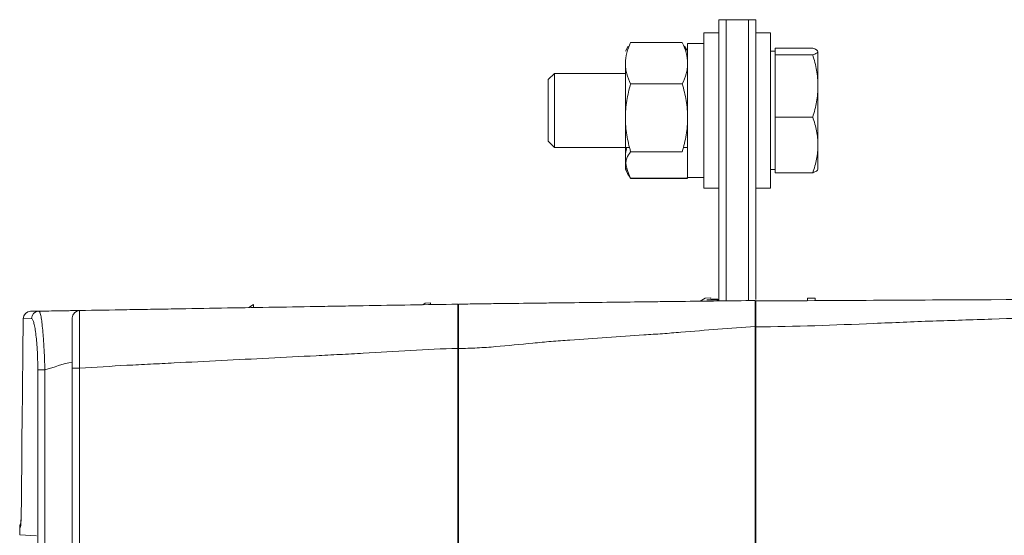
# Model space of a CAD drawing. Header units: inches. Extents: x 2954 to 6480, y 249 to 2776.
# Tile 82 of 105: x 6214 to 6347, y 1526 to 1595. Entities that reach past the tile are written whole.
import ezdxf

# ---------------------------------------------------------------- set-up
doc = ezdxf.new("R2010")
doc.units = ezdxf.units.IN
doc.header["$MEASUREMENT"] = 0
doc.layers.add('PWR_0300HP', color=7, linetype='Continuous')

# ---------------------------------------------------------------- blocks, each defined once
blk = doc.blocks.new('SSW07_FRAME 4_SIDE')
at = {"color": 7, "linetype": 'Continuous', "lineweight": 15}
for p, q in [((-147.4, -22.25), (-147.4, 15.75)), ((-147.4, 15.75), (-146.4, 15.75)), ((-146.4, 15.75), (-143.4, 15.75)), ((-146.4, 15.75), (-146.4, -22.23)), ((-143.4, 15.75), (-142.4, 15.75)), ((-143.4, -22.2), (-143.4, 15.75)), ((-142.4, 15.75), (-142.4, -22.04)), ((-147.4, 13.99), (-149.4, 13.99)), ((-149.4, 13.99), (-149.4, 12.79)), ((-140.4, 13.99), (-142.4, 13.99)), ((-140.4, 13.99), (-140.4, -7.01)), ((-159.6, 12.18), (-160, 11.49)), ((-152.31, 12.65), (-159.29, 12.65)), ((-151.6, 11.49), (-152, 12.18)), ((-151.6, -5.56), (-151.6, 12.52)), ((-151.6, 12.52), (-149.4, 12.52)), ((-149.4, 12.79), (-149.4, -7.01)), ((-139.8, 11.49), (-140.4, 11.49)), ((-139.8, 11.9), (-134.71, 11.9)), ((-139.8, 11.45), (-139.8, 11.9)), ((-139.8, 11.49), (-139.8, 11.45)), ((-139.8, 10.99), (-139.8, 11.45)), ((-139.8, 10.99), (-134.71, 10.99)), ((-139.8, 6.79), (-139.8, 10.99)), ((-134, 6.79), (-134, 11.45)), ((-160, 2.49), (-160, 9.87)), ((-169.57, 8.49), (-170.4, 7.66)), ((-160, 8.49), (-169.57, 8.49)), ((-169.57, 8.49), (-169.57, 0.57)), ((-170.4, 7.66), (-170.4, 1.06)), ((-152.31, 7.08), (-159.29, 7.08)), ((-139.8, 6.79), (-139.8, -1.17)), ((-139.8, 2.58), (-139.8, 6.79)), ((-134, -1.17), (-134, 6.79)), ((-160, 2.49), (-160, -3.88)), ((-139.8, 2.58), (-134.71, 2.58)), ((-139.8, -1.17), (-139.8, 2.58)), ((-170.4, 1.06), (-170.4, -0.68)), ((-169.57, 0.57), (-169.57, -1.51)), ((-170.4, -0.68), (-169.57, -1.51)), ((-139.8, -4.93), (-139.8, -1.17)), ((-134, -1.17), (-134, -4.51)), ((-169.57, -1.51), (-159.44, -1.51)), ((-152.31, -2.09), (-159.29, -2.09)), ((-152.16, -1.51), (-151.6, -1.51)), ((-160, -3.88), (-160, -4.51)), ((-160, -4.51), (-159.6, -5.21)), ((-140.4, -4.51), (-139.8, -4.51)), ((-139.8, -4.93), (-134.71, -4.93)), ((-151.6, -5.56), (-149.4, -5.56)), ((-149.4, -7.01), (-147.4, -7.01)), ((-142.4, -7.01), (-140.4, -7.01)), ((-187.02, -22.53), (-187.34, -22.76)), ((-187.02, -22.53), (-186.31, -22.52)), ((-186.31, -22.52), (-186.3, -22.74)), ((-149.91, -22.28), (-149.25, -21.87)), ((-149.25, -21.87), (-148.45, -21.85)), ((-147.6, -22.1), (-148.99, -22.1)), ((-148.45, -21.85), (-148.44, -22.1)), ((-147.5, -22.02), (-148.3, -22.02)), ((-148.3, -22.02), (-148.3, -22.1)), ((-147.6, -22.25), (-147.6, -22.1)), ((-147.5, -22.25), (-147.5, -22.02)), ((-134.4, -21.87), (-135.4, -21.87)), ((-135.4, -22.21), (-135.4, -21.87)), ((-134.4, -22.2), (-134.4, -21.87)), ((-240.29, -23.65), (-239.18, -23.63)), ((-210.18, -22.72), (-210.81, -23.15)), ((-210.17, -23.14), (-210.18, -22.72)), ((-240.16, -24.63), (-241.27, -24.65)), ((-241.27, -24.65), (-241.27, -24.64)), ((-142.5, -25.72), (-142.5, -64.99)), ((-142.4, -274.41), (-142.4, -25.75)), ((-142.4, -27.09), (-142.5, -27.09)), ((-182.6, -93.68), (-182.6, -28.67)), ((-182.5, -271.45), (-182.5, -28.68)), ((-239.31, -31.55), (-238.35, -31.55)), ((-239.31, -102.76), (-239.31, -31.55)), ((-238.35, -31.55), (-238.35, -102.8)), ((-233.67, -31.33), (-234.65, -31.33)), ((-234.65, -268.79), (-234.65, -31.33)), ((-233.67, -31.33), (-233.67, -268.79)), ((-182.5, -39.83), (-182.6, -39.83)), ((-182.5, -40.68), (-182.6, -40.68)), ((-241.52, -49.64), (-241.52, -49.65)), ((-241.65, -52.83), (-241.75, -52.84)), ((-241.75, -52.84), (-241.75, -53.87)), ((-241.75, -53.87), (-239.46, -53.97))]:
    blk.add_line(p, q, dxfattribs=at)
for p, q in [((-159.29, -5.68), (-151.62, -5.68)), ((-151.62, -5.68), (-151.6, -5.56))]:
    blk.add_line(p, q)
at = {"color": 7, "linetype": 'Continuous', "lineweight": 15, "flags": 128}
blk.add_lwpolyline([(-241.6, -52.52), (-241.63, -52.64), (-241.65, -52.83)], dxfattribs=at)
at = {"color": 7, "linetype": 'Continuous', "lineweight": 15}
for centre, radius, start, end in [((-148.3, -22.12), 0.1, 90, 166.7192), ((-240.27, -24.65), 1, 90.9686, 179.3118), ((-240.27, -24.65), 0.999, 91.0175, 180.0528), ((-239.16, -24.63), 0.997, 91.1305, 180.174), ((-233.65, -24.54), 1, 90.9686, 180), ((-240.75, -52.84), 1, 149.656, 180)]:
    blk.add_arc(centre, radius, start, end, dxfattribs=at)
blk.add_ellipse((35.25, -68.55), major_axis=(-7.72, -1357.07), ratio=0.204037, start_param=4.681199, end_param=4.699628, dxfattribs=at)
for points, knots in [([(-159.29, 12.65), (-159.5, 12.2), (-159.68, 11.74), (-159.93, 10.81), (-160, 10.34), (-160, 9.87)], [0, 0, 0, 0, 0.5, 0.5, 1, 1, 1, 1]), ([(-152.31, 12.65), (-152.1, 12.2), (-151.92, 11.74), (-151.67, 10.81), (-151.6, 10.34), (-151.6, 9.87)], [0, 0, 0, 0, 0.5, 0.5, 1, 1, 1, 1]), ([(-134.71, 11.9), (-134.5, 11.83), (-134.32, 11.76), (-134.07, 11.6), (-134, 11.53), (-134, 11.45)], [0, 0, 0, 0, 0.5, 0.5, 1, 1, 1, 1]), ([(-134, 11.45), (-134, 11.41), (-134.02, 11.37), (-134.08, 11.3), (-134.13, 11.26), (-134.32, 11.14), (-134.5, 11.07), (-134.71, 10.99)], [0, 0, 0, 0, 0.25, 0.25, 0.5, 0.5, 1, 1, 1, 1]), ([(-134.71, 10.99), (-134.5, 10.31), (-134.32, 9.61), (-134.07, 8.21), (-134, 7.5), (-134, 6.79)], [0, 0, 0, 0, 0.5, 0.5, 1, 1, 1, 1]), ([(-160, 9.87), (-160, 9.63), (-159.98, 9.39), (-159.92, 8.92), (-159.87, 8.69), (-159.68, 7.99), (-159.5, 7.53), (-159.29, 7.08)], [0, 0, 0, 0, 0.25, 0.25, 0.5, 0.5, 1, 1, 1, 1]), ([(-151.6, 9.87), (-151.6, 9.63), (-151.62, 9.39), (-151.68, 8.92), (-151.73, 8.69), (-151.92, 7.99), (-152.1, 7.53), (-152.31, 7.08)], [0, 0, 0, 0, 0.25, 0.25, 0.5, 0.5, 1, 1, 1, 1]), ([(-160, 2.49), (-160, 3.27), (-159.93, 4.05), (-159.68, 5.59), (-159.5, 6.34), (-159.29, 7.08)], [0, 0, 0, 0, 0.5, 0.5, 1, 1, 1, 1]), ([(-151.6, 2.49), (-151.6, 3.27), (-151.67, 4.05), (-151.92, 5.59), (-152.1, 6.34), (-152.31, 7.08)], [0, 0, 0, 0, 0.5, 0.5, 1, 1, 1, 1]), ([(-134, 6.79), (-134, 6.43), (-134.02, 6.07), (-134.08, 5.36), (-134.13, 5.01), (-134.32, 3.96), (-134.5, 3.27), (-134.71, 2.58)], [0, 0, 0, 0, 0.25, 0.25, 0.5, 0.5, 1, 1, 1, 1]), ([(-159.29, -2.09), (-159.5, -1.34), (-159.68, -0.58), (-159.93, 0.95), (-160, 1.72), (-160, 2.49)], [0, 0, 0, 0, 0.5, 0.5, 1, 1, 1, 1]), ([(-152.31, -2.09), (-152.1, -1.34), (-151.92, -0.58), (-151.67, 0.95), (-151.6, 1.72), (-151.6, 2.49)], [0, 0, 0, 0, 0.5, 0.5, 1, 1, 1, 1]), ([(-134.71, 2.58), (-134.5, 1.97), (-134.32, 1.34), (-134.07, 0.09), (-134, -0.54), (-134, -1.17)], [0, 0, 0, 0, 0.5, 0.5, 1, 1, 1, 1]), ([(-134, -1.17), (-134, -1.49), (-134.02, -1.81), (-134.08, -2.45), (-134.13, -2.77), (-134.32, -3.71), (-134.5, -4.32), (-134.71, -4.93)], [0, 0, 0, 0, 0.25, 0.25, 0.5, 0.5, 1, 1, 1, 1]), ([(-160, -2.89), (-160, -2.82), (-159.99, -2.34), (-159.89, -1.86), (-159.79, -1.45)], [0, 0, 0, 0, 0.136998, 1, 1, 1, 1]), ([(-159.29, -2.09), (-159.49, -2.38), (-159.82, -2.84), (-159.89, -3.32), (-159.92, -3.49)], [0, 0, 0, 0, 0.630874, 1, 1, 1, 1]), ([(-159.29, -5.68), (-159.5, -5.22), (-159.68, -4.76), (-159.93, -3.83), (-160, -3.36), (-160, -2.89)], [0, 0, 0, 0, 0.5, 0.5, 1, 1, 1, 1]), ([(-160, -3.88), (-160, -4.04), (-159.98, -4.19), (-159.92, -4.49), (-159.87, -4.64), (-159.68, -5.09), (-159.5, -5.38), (-159.29, -5.68)], [0, 0, 0, 0, 0.25, 0.25, 0.5, 0.5, 1, 1, 1, 1]), ([(-134.71, -4.93), (-134.5, -4.85), (-134.32, -4.78), (-134.07, -4.63), (-134, -4.55), (-134, -4.47)], [0, 0, 0, 0, 0.5, 0.5, 1, 1, 1, 1]), ([(-182.5, -22.68), (-181.67, -22.67), (-180.83, -22.66), (-179.17, -22.63), (-176.67, -22.6), (-173.33, -22.56), (-170.83, -22.53), (-169.17, -22.51), (-168.33, -22.5), (-165.83, -22.47), (-162.5, -22.43), (-158.33, -22.38), (-155.83, -22.35), (-154.17, -22.33), (-153.33, -22.32), (-149.17, -22.27), (-145.83, -22.23), (-142.5, -22.19)], [0, 0, 0, 0, 0.0625, 0.0625, 0.125, 0.25, 0.3125, 0.3125, 0.375, 0.375, 0.5, 0.625, 0.6875, 0.6875, 0.75, 0.75, 1, 1, 1, 1]), ([(-142.5, -25.72), (-142.5, -25.49), (-142.5, -25.26), (-142.5, -24.8), (-142.5, -24.58), (-142.5, -24.15), (-142.5, -23.95), (-142.5, -23.57), (-142.5, -23.38), (-142.5, -23.06), (-142.5, -22.91), (-142.5, -22.65), (-142.5, -22.54), (-142.5, -22.37), (-142.5, -22.3), (-142.5, -22.21), (-142.5, -22.19), (-142.5, -22.19)], [0, 0, 0, 0, 0.125, 0.125, 0.25, 0.25, 0.375, 0.375, 0.5, 0.5, 0.625, 0.625, 0.75, 0.75, 0.875, 0.875, 1, 1, 1, 1]), ([(-142.4, -25.75), (-137.09, -25.72), (-131.78, -25.51), (-123.82, -25.18), (-121.17, -25.06), (-117.19, -24.92), (-115.86, -24.88), (-113.2, -24.79), (-101.26, -24.4), (-68.08, -23.32), (-36.23, -22.27), (-15, -21.58)], [0, 0, 0, 0, 0.125, 0.125, 0.1875, 0.1875, 0.21875, 0.21875, 0.25, 0.5, 1, 1, 1, 1]), ([(-142.4, -22.25), (-137.1, -22.22), (-131.8, -22.19), (-123.85, -22.15), (-121.2, -22.13), (-117.23, -22.11), (-115.9, -22.11), (-113.26, -22.09), (-101.33, -22.03), (-68.21, -21.86), (-36.42, -21.69), (-15.22, -21.58)], [0, 0, 0, 0, 0.125, 0.125, 0.1875, 0.1875, 0.21875, 0.21875, 0.25, 0.5, 1, 1, 1, 1]), ([(-142.4, -25.75), (-142.4, -25.51), (-142.4, -25.29), (-142.4, -24.84), (-142.4, -24.62), (-142.4, -24.19), (-142.4, -23.99), (-142.4, -23.61), (-142.4, -23.43), (-142.4, -23.11), (-142.4, -22.97), (-142.4, -22.71), (-142.4, -22.6), (-142.4, -22.43), (-142.4, -22.36), (-142.4, -22.27), (-142.4, -22.25), (-142.4, -22.25)], [0, 0, 0, 0, 0.125, 0.125, 0.25, 0.25, 0.375, 0.375, 0.5, 0.5, 0.625, 0.625, 0.75, 0.75, 0.875, 0.875, 1, 1, 1, 1]), ([(-239.18, -23.63), (-239.06, -23.63), (-238.95, -23.63), (-238.72, -23.62), (-238.37, -23.62), (-237.57, -23.6), (-236.43, -23.59), (-235.4, -23.57), (-234.82, -23.56), (-234.59, -23.55), (-234.48, -23.55), (-234.13, -23.55), (-233.9, -23.54), (-233.67, -23.54)], [0, 0, 0, 0, 0.0625, 0.0625, 0.125, 0.25, 0.5, 0.75, 0.8125, 0.8125, 0.875, 0.875, 1, 1, 1, 1]), ([(-239.18, -23.63), (-239.17, -23.63), (-239.16, -23.63), (-239.13, -23.65), (-239.12, -23.66), (-239.09, -23.69), (-239.06, -23.73), (-239.01, -23.83), (-238.99, -23.89), (-238.94, -24.04), (-238.92, -24.13), (-238.86, -24.42), (-238.82, -24.66), (-238.74, -25.23), (-238.7, -25.56), (-238.63, -26.29), (-238.6, -26.69), (-238.55, -27.33), (-238.53, -27.56), (-238.5, -28.02), (-238.49, -28.25), (-238.45, -28.97), (-238.42, -29.47), (-238.39, -30.24), (-238.38, -30.5), (-238.37, -30.89), (-238.36, -31.02), (-238.36, -31.29), (-238.35, -31.42), (-238.35, -31.55)], [0, 0, 0, 0, 0.03125, 0.03125, 0.0625, 0.0625, 0.125, 0.125, 0.1875, 0.1875, 0.25, 0.25, 0.375, 0.375, 0.5, 0.5, 0.625, 0.625, 0.6875, 0.6875, 0.75, 0.75, 0.875, 0.875, 0.9375, 0.9375, 0.96875, 0.96875, 1, 1, 1, 1]), ([(-233.67, -23.54), (-233.67, -23.54), (-233.67, -23.54), (-233.67, -23.54), (-233.67, -23.55), (-233.67, -23.56), (-233.67, -23.6), (-233.68, -23.64), (-233.68, -23.79), (-233.68, -23.93), (-233.69, -24.33), (-233.69, -24.56), (-233.69, -24.99), (-233.69, -25.14), (-233.69, -25.46), (-233.69, -25.64), (-233.69, -26.18), (-233.69, -26.57), (-233.69, -27.2), (-233.69, -27.42), (-233.69, -27.87), (-233.69, -28.1), (-233.68, -28.81), (-233.68, -29.29), (-233.68, -30.05), (-233.67, -30.3), (-233.67, -30.69), (-233.67, -30.81), (-233.67, -31.01), (-233.67, -31.07), (-233.67, -31.2), (-233.67, -31.26), (-233.67, -31.33)], [0, 0, 0, 0, 0.015625, 0.015625, 0.03125, 0.0625, 0.0625, 0.125, 0.125, 0.25, 0.25, 0.375, 0.375, 0.4375, 0.4375, 0.5, 0.5, 0.625, 0.625, 0.6875, 0.6875, 0.75, 0.75, 0.875, 0.875, 0.9375, 0.9375, 0.96875, 0.96875, 0.984375, 0.984375, 1, 1, 1, 1]), ([(-182.6, -22.68), (-186.86, -22.75), (-191.11, -22.82), (-196.43, -22.91), (-197.49, -22.93), (-199.62, -22.96), (-202.81, -23.02), (-210.26, -23.14), (-217.71, -23.27), (-223.03, -23.36), (-225.16, -23.4), (-226.22, -23.41), (-229.41, -23.47), (-231.54, -23.5), (-233.67, -23.54)], [0, 0, 0, 0, 0.25, 0.25, 0.3125, 0.3125, 0.375, 0.5, 0.75, 0.8125, 0.8125, 0.875, 0.875, 1, 1, 1, 1]), ([(-182.6, -22.68), (-182.6, -22.68), (-182.6, -22.71), (-182.6, -22.83), (-182.6, -22.88), (-182.6, -22.99), (-182.6, -23.06), (-182.6, -23.28), (-182.6, -23.47), (-182.6, -23.9), (-182.6, -24.15), (-182.6, -24.71), (-182.6, -25.01), (-182.6, -25.5), (-182.6, -25.67), (-182.6, -26.02), (-182.6, -26.19), (-182.6, -26.73), (-182.6, -27.11), (-182.6, -27.89), (-182.6, -28.28), (-182.6, -28.67)], [0, 0, 0, 0, 0.125, 0.125, 0.1875, 0.1875, 0.25, 0.25, 0.375, 0.375, 0.5, 0.5, 0.625, 0.625, 0.6875, 0.6875, 0.75, 0.75, 0.875, 0.875, 1, 1, 1, 1]), ([(-182.5, -28.68), (-182.5, -28.6), (-182.5, -28.44), (-182.5, -28.2), (-182.5, -27.97), (-182.5, -27.74), (-182.5, -27.39), (-182.5, -26.93), (-182.5, -26.37), (-182.5, -25.84), (-182.5, -25.17), (-182.5, -24.41), (-182.5, -23.78), (-182.5, -23.38), (-182.5, -23.12), (-182.5, -22.93), (-182.5, -22.8), (-182.5, -22.72), (-182.5, -22.68), (-182.5, -22.68), (-182.5, -22.68)], [0, 0, 0, 0, 0.025062, 0.050066, 0.075051, 0.100054, 0.125116, 0.187775, 0.250432, 0.312707, 0.374981, 0.49995, 0.624706, 0.687071, 0.749436, 0.812064, 0.874692, 0.916491, 0.9582, 1, 1, 1, 1]), ([(-239.31, -31.55), (-239.31, -31.09), (-239.31, -30.63), (-239.34, -29.72), (-239.36, -29.28), (-239.39, -28.66), (-239.4, -28.45), (-239.43, -28.05), (-239.45, -27.85), (-239.5, -27.29), (-239.54, -26.94), (-239.62, -26.31), (-239.67, -26.02), (-239.76, -25.53), (-239.81, -25.32), (-239.88, -25.06), (-239.91, -24.99), (-239.96, -24.86), (-239.98, -24.8), (-240.06, -24.67), (-240.11, -24.63), (-240.16, -24.63)], [0, 0, 0, 0, 0.125, 0.125, 0.25, 0.25, 0.3125, 0.3125, 0.375, 0.375, 0.5, 0.5, 0.625, 0.625, 0.75, 0.75, 0.8125, 0.8125, 0.875, 0.875, 1, 1, 1, 1]), ([(-234.65, -31.33), (-234.65, -30.88), (-234.65, -30.43), (-234.65, -29.55), (-234.65, -29.13), (-234.65, -28.52), (-234.65, -28.32), (-234.65, -27.92), (-234.65, -27.73), (-234.65, -27.18), (-234.65, -26.84), (-234.65, -26.37), (-234.65, -26.21), (-234.65, -25.93), (-234.65, -25.8), (-234.65, -25.43), (-234.65, -25.22), (-234.65, -24.88), (-234.65, -24.75), (-234.65, -24.58), (-234.65, -24.54), (-234.65, -24.54)], [0, 0, 0, 0, 0.125, 0.125, 0.25, 0.25, 0.3125, 0.3125, 0.375, 0.375, 0.5, 0.5, 0.5625, 0.5625, 0.625, 0.625, 0.75, 0.75, 0.875, 0.875, 1, 1, 1, 1]), ([(-182.5, -28.68), (-181.67, -28.66), (-180.83, -28.64), (-179.17, -28.55), (-176.67, -28.37), (-173.33, -28.03), (-170.83, -27.79), (-169.17, -27.65), (-168.33, -27.6), (-165.83, -27.42), (-162.5, -27.19), (-158.33, -26.9), (-155.83, -26.73), (-154.17, -26.61), (-153.33, -26.55), (-149.17, -26.21), (-145.83, -25.86), (-142.5, -25.72)], [0, 0, 0, 0, 0.0625, 0.0625, 0.125, 0.25, 0.3125, 0.3125, 0.375, 0.375, 0.5, 0.625, 0.6875, 0.6875, 0.75, 0.75, 1, 1, 1, 1]), ([(-182.6, -28.67), (-186.86, -28.75), (-191.11, -29.07), (-196.43, -29.38), (-197.49, -29.43), (-199.62, -29.54), (-202.81, -29.7), (-210.26, -30.08), (-217.71, -30.46), (-223.03, -30.73), (-225.16, -30.84), (-226.22, -30.89), (-229.41, -31.06), (-231.54, -31.2), (-233.67, -31.33)], [0, 0, 0, 0, 0.25, 0.25, 0.3125, 0.3125, 0.375, 0.5, 0.75, 0.8125, 0.8125, 0.875, 0.875, 1, 1, 1, 1]), ([(-241.52, -49.65), (-241.53, -50.09), (-241.53, -50.8), (-241.55, -51.32), (-241.56, -51.52)], [0, 0, 0, 0, 0.61894, 1, 1, 1, 1]), ([(-241.56, -51.52), (-241.56, -51.65), (-241.58, -52.14), (-241.61, -52.68), (-241.64, -52.78), (-241.65, -52.83)], [0, 0, 0, 0, 0.157221, 0.56627, 1, 1, 1, 1]), ([(-241.56, -51.52), (-241.57, -51.77), (-241.59, -52.22), (-241.61, -52.52), (-241.62, -52.63), (-241.62, -52.61), (-241.62, -52.61)], [0, 0, 0, 0, 0.434195, 0.800326, 0.998235, 1, 1, 1, 1])]:
    blk.add_open_spline(points, degree=3, knots=knots, dxfattribs=at)
blk.add_open_spline([(-238.35, -31.55), (-237.12, -31.31), (-235.89, -30.62), (-234.65, -30.55)], degree=3, dxfattribs=at)

msp = doc.modelspace()

# ---------------------------------------------------------------- block references
at = {"layer": 'PWR_0300HP'}
msp.add_blockref('SSW07_FRAME 4_SIDE', (6455.41, 1579.65), dxfattribs=at)

doc.saveas('drawing.dxf')
